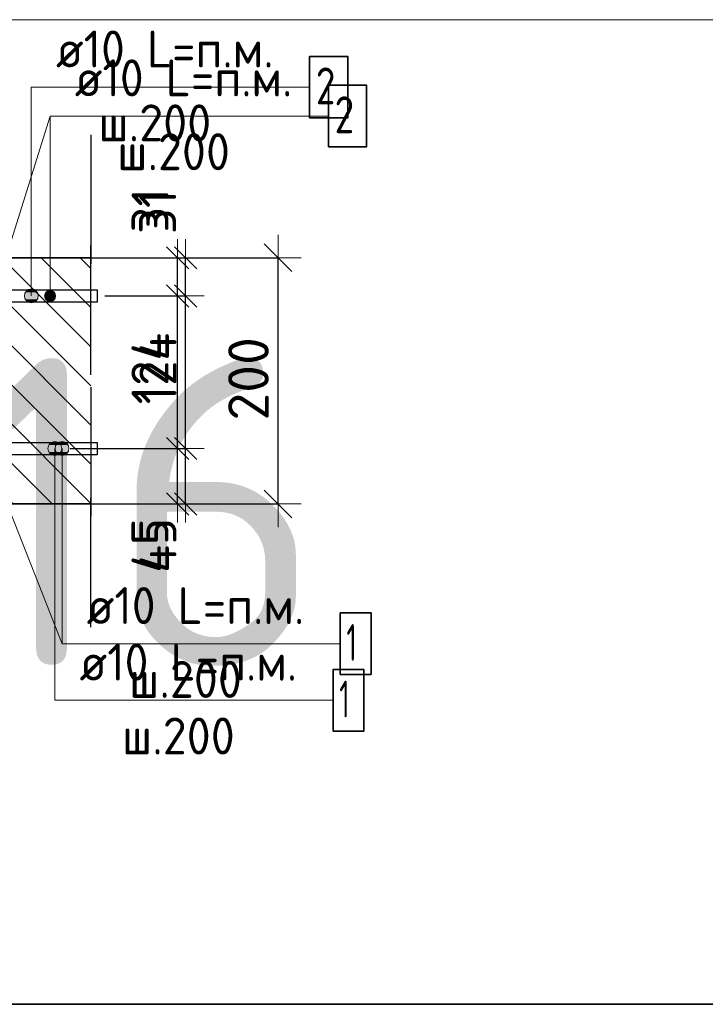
# Model space of a CAD drawing. Header units: metres. Extents: x -38 to 97, y -15 to 21.
# Tile 54 of 87: x 72.599 to 73.156, y 6.072 to 6.872. Entities that reach past the tile are written whole.
import ezdxf

# ---------------------------------------------------------------- set-up
doc = ezdxf.new("R2010")
doc.units = ezdxf.units.M
doc.header["$PDMODE"] = 65
doc.linetypes.add('______4', pattern=[0.135, 0.105, -0.03])
for name, color, linetype, lineweight in [('XR$3$Арм. стержнями верхней зоны', 180, 'Continuous', 35), ('XR$3$Арм. стержнями нижней зоны', 180, 'Continuous', 35), ('XR$3$Арм.стержн. Арматура края', 96, 'Continuous', 35), ('XR$3$Размерная линия (1)', 7, 'Continuous', 13), ('XR$3$Размерная линия_ общее', 7, 'Continuous', 13), ('XR$5$Арм. стержнями верхней зоны', 180, 'Continuous', 35), ('XR$5$Арм. стержнями нижней зоны', 180, 'Continuous', 35), ('XR$5$Арм.стержн. Арматура края', 96, 'Continuous', 35), ('XR$5$Размерная линия (1)', 7, 'Continuous', 13), ('XR$5$Размерная линия_ общее', 7, 'Continuous', 13)]:
    doc.layers.add(name, color=color, linetype=linetype, lineweight=lineweight)
doc.styles.add('ISOCPEUR', font='txt')
doc.dimstyles.new('DIMSTYLE_12', dxfattribs={"dimtxt": 0.03, "dimasz": 0.03, "dimexe": 0, "dimexo": 0, "dimgap": 0.015, "dimtad": 2, "dimdec": 0, "dimlfac": 1000, "dimrnd": 1, "dimzin": 12, "dimdsep": 46, "dimtxsty": 'ISOCPEUR', "dimblk1": 'ALL_ML_STRICH', "dimblk2": 'ALL_ML_STRICH', "dimsah": 1, "dimcen": 0, "dimclrd": 7, "dimclre": 256, "dimclrt": 7, "dimadec": 0, "dimazin": 0, "dimtfac": 1, "dimtdec": 0, "dimtix": 1, "dimtmove": 2, "dimatfit": 3, "dimfxl": 0, "dimtzin": 0, "dimlwd": 0, "dimlwe": -3, "dimarcsym": 0})
doc.dimstyles.new('DIMSTYLE_14', dxfattribs={"dimtxt": 0.03, "dimasz": 0.03, "dimexe": 0, "dimexo": 0, "dimgap": 0.015, "dimtad": 2, "dimdec": 0, "dimlfac": 1000, "dimrnd": 1, "dimzin": 12, "dimdsep": 46, "dimtxsty": 'ISOCPEUR', "dimblk1": 'ALL_ML_STRICH', "dimblk2": 'ALL_ML_STRICH', "dimsah": 1, "dimcen": 0, "dimclrd": 7, "dimclre": 256, "dimclrt": 7, "dimadec": 0, "dimazin": 0, "dimtfac": 1, "dimtdec": 0, "dimtix": 1, "dimtmove": 2, "dimatfit": 3, "dimfxl": 0, "dimtvp": 1.2, "dimtzin": 0, "dimlwd": 0, "dimlwe": -3, "dimarcsym": 0})
doc.dimstyles.new('DIMSTYLE_8', dxfattribs={"dimtxt": 0.033, "dimasz": 0.0375, "dimexe": 0, "dimexo": 0, "dimgap": 0.0165, "dimtad": 2, "dimdec": 0, "dimlfac": 1000, "dimrnd": 1, "dimzin": 12, "dimdsep": 46, "dimtxsty": 'ISOCPEUR', "dimblk1": 'ALL_ML_STRICH', "dimblk2": 'ALL_ML_STRICH', "dimsah": 1, "dimcen": 0, "dimclrd": 7, "dimclre": 256, "dimclrt": 7, "dimadec": 0, "dimazin": 0, "dimtfac": 1, "dimtdec": 0, "dimtix": 1, "dimtmove": 2, "dimatfit": 3, "dimfxl": 0, "dimtzin": 0, "dimlwd": 0, "dimlwe": -3, "dimarcsym": 0})
pattern_1 = [(135, (0, 0), (-0.031819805, -0.031819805), [0.4, -0.05, 0, -0.05]), (135, (-0.01591, -0.01591), (-0.031819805, -0.031819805), [0.8, -0.1, 0.1, -0.1])]

# ---------------------------------------------------------------- blocks, each defined once
blk = doc.blocks.new('ALL_ML_STRICH')
at = {"color": 0, "linetype": 'ByBlock', "lineweight": -2}
for p, q in [((0, -0.5), (0, 0.5)), ((-0.3, -0.3), (0.3, 0.3)), ((-1, 0), (0.5, 0))]:
    blk.add_line(p, q, dxfattribs=at)
blk = doc.blocks.new('*D72')
at = {"layer": 'DEFPOINTS', "color": 7, "linetype": 'Continuous', "lineweight": 13, "transparency": 33554687}
for p in [(72.63764, 6.67826), (72.63764, 6.47826), (72.80919, 6.47826)]:
    blk.add_point(p, dxfattribs=at)
at = {"layer": 'XR$3$Размерная линия_ общее', "color": 253, "linetype": 'Continuous', "lineweight": -2, "true_color": 0xa0a0a0, "transparency": 33554687}
for p, q in [((72.65764, 6.67826), (72.80919, 6.67826)), ((72.65764, 6.47826), (72.80919, 6.47826))]:
    blk.add_line(p, q, dxfattribs=at)
at = {"layer": 'XR$3$Размерная линия_ общее', "color": 7, "linetype": 'Continuous', "lineweight": -2, "transparency": 33554687}
blk.add_line((72.80919, 6.47826), (72.80919, 6.67826), dxfattribs=at)
at = {"layer": 'XR$3$Размерная линия_ общее', "color": 7, "linetype": 'Continuous', "lineweight": 13, "transparency": 33554687, "xscale": 0.0375, "yscale": 0.0375, "zscale": 0.0375}
for p, rotation in [((72.80919, 6.67826), 90), ((72.80919, 6.47826), 270)]:
    blk.add_blockref('ALL_ML_STRICH', p, dxfattribs=dict(at, rotation=rotation))
at = {"layer": 'XR$3$Размерная линия_ общее', "color": 7, "linetype": 'Continuous', "lineweight": 13, "transparency": 33554687, "insert": (72.78519, 6.57991), "char_height": 0.033, "width": 0.099, "attachment_point": 5, "rotation": 90, "style": 'ISOCPEUR'}
blk.add_mtext('\\A1;{200}', dxfattribs=at)
blk = doc.blocks.new('*D204')
at = {"layer": 'DEFPOINTS', "color": 7, "linetype": 'Continuous', "lineweight": 13, "transparency": 33554687}
for p in [(72.64153, 6.52326), (72.65438, 6.47826), (72.73419, 6.47826)]:
    blk.add_point(p, dxfattribs=at)
at = {"layer": 'XR$3$Размерная линия (1)', "color": 9, "linetype": 'Continuous', "lineweight": -2, "true_color": 0xc7c7c7, "transparency": 33554687}
for p, q in [((72.66153, 6.52326), (72.73419, 6.52326)), ((72.67438, 6.47826), (72.73419, 6.47826))]:
    blk.add_line(p, q, dxfattribs=at)
at = {"layer": 'XR$3$Размерная линия (1)', "color": 7, "linetype": 'Continuous', "lineweight": -2, "transparency": 33554687}
blk.add_line((72.73419, 6.47826), (72.73419, 6.52326), dxfattribs=at)
at = {"layer": 'XR$3$Размерная линия (1)', "color": 7, "linetype": 'Continuous', "lineweight": 13, "transparency": 33554687, "xscale": 0.03, "yscale": 0.03, "zscale": 0.03}
for p, rotation in [((72.73419, 6.52326), 90), ((72.73419, 6.47826), 270)]:
    blk.add_blockref('ALL_ML_STRICH', p, dxfattribs=dict(at, rotation=rotation))
at = {"layer": 'XR$3$Размерная линия (1)', "color": 7, "linetype": 'Continuous', "lineweight": 13, "transparency": 33554687, "insert": (72.71168, 6.4445), "char_height": 0.03, "width": 0.06, "attachment_point": 5, "rotation": 90, "style": 'ISOCPEUR'}
blk.add_mtext('\\A1;{45}', dxfattribs=at)
blk = doc.blocks.new('*D205')
at = {"layer": 'DEFPOINTS', "color": 7, "linetype": 'Continuous', "lineweight": 13, "transparency": 33554687}
for p in [(72.64855, 6.64726), (72.64153, 6.52326), (72.73419, 6.52326)]:
    blk.add_point(p, dxfattribs=at)
at = {"layer": 'XR$3$Размерная линия (1)', "color": 9, "linetype": 'Continuous', "lineweight": -2, "true_color": 0xc7c7c7, "transparency": 33554687}
for p, q in [((72.66855, 6.64726), (72.73419, 6.64726)), ((72.66153, 6.52326), (72.73419, 6.52326))]:
    blk.add_line(p, q, dxfattribs=at)
at = {"layer": 'XR$3$Размерная линия (1)', "color": 7, "linetype": 'Continuous', "lineweight": -2, "transparency": 33554687}
blk.add_line((72.73419, 6.52326), (72.73419, 6.64726), dxfattribs=at)
at = {"layer": 'XR$3$Размерная линия (1)', "color": 7, "linetype": 'Continuous', "lineweight": 13, "transparency": 33554687, "xscale": 0.03, "yscale": 0.03, "zscale": 0.03}
for p, rotation in [((72.73419, 6.64726), 90), ((72.73419, 6.52326), 270)]:
    blk.add_blockref('ALL_ML_STRICH', p, dxfattribs=dict(at, rotation=rotation))
at = {"layer": 'XR$3$Размерная линия (1)', "color": 7, "linetype": 'Continuous', "lineweight": 13, "transparency": 33554687, "insert": (72.71169, 6.58826), "char_height": 0.03, "width": 0.09, "attachment_point": 5, "rotation": 90, "style": 'ISOCPEUR'}
blk.add_mtext('\\A1;{124}', dxfattribs=at)
blk = doc.blocks.new('*D206')
at = {"layer": 'DEFPOINTS', "color": 7, "linetype": 'Continuous', "lineweight": 13, "transparency": 33554687}
for p in [(72.63068, 6.67826), (72.64855, 6.64726), (72.73419, 6.64726)]:
    blk.add_point(p, dxfattribs=at)
at = {"layer": 'XR$3$Размерная линия (1)', "color": 9, "linetype": 'Continuous', "lineweight": -2, "true_color": 0xc7c7c7, "transparency": 33554687}
for p, q in [((72.65068, 6.67826), (72.73419, 6.67826)), ((72.66855, 6.64726), (72.73419, 6.64726))]:
    blk.add_line(p, q, dxfattribs=at)
at = {"layer": 'XR$3$Размерная линия (1)', "color": 7, "linetype": 'Continuous', "lineweight": -2, "transparency": 33554687}
blk.add_line((72.73419, 6.64726), (72.73419, 6.67826), dxfattribs=at)
at = {"layer": 'XR$3$Размерная линия (1)', "color": 7, "linetype": 'Continuous', "lineweight": 13, "transparency": 33554687, "xscale": 0.03, "yscale": 0.03, "zscale": 0.03}
for p, rotation in [((72.73419, 6.67826), 90), ((72.73419, 6.64726), 270)]:
    blk.add_blockref('ALL_ML_STRICH', p, dxfattribs=dict(at, rotation=rotation))
at = {"layer": 'XR$3$Размерная линия (1)', "color": 7, "linetype": 'Continuous', "lineweight": 13, "transparency": 33554687, "insert": (72.71145, 6.71555), "char_height": 0.03, "width": 0.06, "attachment_point": 5, "rotation": 90, "style": 'ISOCPEUR'}
blk.add_mtext('\\A1;{31}', dxfattribs=at)
blk = doc.blocks.new('*D363')
at = {"layer": 'DEFPOINTS', "color": 7, "linetype": 'Continuous', "lineweight": 13, "transparency": 33554687}
for p in [(72.63764, 6.67826), (72.63764, 6.47826), (72.80919, 6.47826)]:
    blk.add_point(p, dxfattribs=at)
at = {"layer": 'XR$5$Размерная линия_ общее', "color": 253, "linetype": 'Continuous', "lineweight": -2, "true_color": 0xa0a0a0, "transparency": 33554687}
for p, q in [((72.65764, 6.67826), (72.80919, 6.67826)), ((72.65764, 6.47826), (72.80919, 6.47826))]:
    blk.add_line(p, q, dxfattribs=at)
at = {"layer": 'XR$5$Размерная линия_ общее', "color": 7, "linetype": 'Continuous', "lineweight": -2, "transparency": 33554687}
blk.add_line((72.80919, 6.47826), (72.80919, 6.67826), dxfattribs=at)
at = {"layer": 'XR$5$Размерная линия_ общее', "color": 7, "linetype": 'Continuous', "lineweight": 13, "transparency": 33554687, "xscale": 0.0375, "yscale": 0.0375, "zscale": 0.0375}
for p, rotation in [((72.80919, 6.67826), 90), ((72.80919, 6.47826), 270)]:
    blk.add_blockref('ALL_ML_STRICH', p, dxfattribs=dict(at, rotation=rotation))
at = {"layer": 'XR$5$Размерная линия_ общее', "color": 7, "linetype": 'Continuous', "lineweight": 13, "transparency": 33554687, "insert": (72.78519, 6.57991), "char_height": 0.033, "width": 0.099, "attachment_point": 5, "rotation": 90, "style": 'ISOCPEUR'}
blk.add_mtext('\\A1;{200}', dxfattribs=at)
blk = doc.blocks.new('*D448')
at = {"layer": 'DEFPOINTS', "color": 7, "linetype": 'Continuous', "lineweight": 13, "transparency": 33554687}
for p in [(72.62039, 6.52326), (72.63324, 6.47826), (72.72768, 6.47826)]:
    blk.add_point(p, dxfattribs=at)
at = {"layer": 'XR$5$Размерная линия (1)', "color": 9, "linetype": 'Continuous', "lineweight": -2, "true_color": 0xc7c7c7, "transparency": 33554687}
for p, q in [((72.64039, 6.52326), (72.72768, 6.52326)), ((72.65324, 6.47826), (72.72768, 6.47826))]:
    blk.add_line(p, q, dxfattribs=at)
at = {"layer": 'XR$5$Размерная линия (1)', "color": 7, "linetype": 'Continuous', "lineweight": -2, "transparency": 33554687}
blk.add_line((72.72768, 6.47826), (72.72768, 6.52326), dxfattribs=at)
at = {"layer": 'XR$5$Размерная линия (1)', "color": 7, "linetype": 'Continuous', "lineweight": 13, "transparency": 33554687, "xscale": 0.03, "yscale": 0.03, "zscale": 0.03}
for p, rotation in [((72.72768, 6.52326), 90), ((72.72768, 6.47826), 270)]:
    blk.add_blockref('ALL_ML_STRICH', p, dxfattribs=dict(at, rotation=rotation))
at = {"layer": 'XR$5$Размерная линия (1)', "color": 7, "linetype": 'Continuous', "lineweight": 13, "transparency": 33554687, "insert": (72.70518, 6.4445), "char_height": 0.03, "width": 0.06, "attachment_point": 5, "rotation": 90, "style": 'ISOCPEUR'}
blk.add_mtext('\\A1;{45}', dxfattribs=at)
blk = doc.blocks.new('*D449')
at = {"layer": 'DEFPOINTS', "color": 7, "linetype": 'Continuous', "lineweight": 13, "transparency": 33554687}
for p in [(72.66055, 6.64726), (72.62039, 6.52326), (72.72768, 6.52326)]:
    blk.add_point(p, dxfattribs=at)
at = {"layer": 'XR$5$Размерная линия (1)', "color": 9, "linetype": 'Continuous', "lineweight": -2, "true_color": 0xc7c7c7, "transparency": 33554687}
for p, q in [((72.68055, 6.64726), (72.72768, 6.64726)), ((72.64039, 6.52326), (72.72768, 6.52326))]:
    blk.add_line(p, q, dxfattribs=at)
at = {"layer": 'XR$5$Размерная линия (1)', "color": 7, "linetype": 'Continuous', "lineweight": -2, "transparency": 33554687}
blk.add_line((72.72768, 6.52326), (72.72768, 6.64726), dxfattribs=at)
at = {"layer": 'XR$5$Размерная линия (1)', "color": 7, "linetype": 'Continuous', "lineweight": 13, "transparency": 33554687, "xscale": 0.03, "yscale": 0.03, "zscale": 0.03}
for p, rotation in [((72.72768, 6.64726), 90), ((72.72768, 6.52326), 270)]:
    blk.add_blockref('ALL_ML_STRICH', p, dxfattribs=dict(at, rotation=rotation))
at = {"layer": 'XR$5$Размерная линия (1)', "color": 7, "linetype": 'Continuous', "lineweight": 13, "transparency": 33554687, "insert": (72.70518, 6.58826), "char_height": 0.03, "width": 0.09, "attachment_point": 5, "rotation": 90, "style": 'ISOCPEUR'}
blk.add_mtext('\\A1;{124}', dxfattribs=at)
blk = doc.blocks.new('*D450')
at = {"layer": 'DEFPOINTS', "color": 7, "linetype": 'Continuous', "lineweight": 13, "transparency": 33554687}
for p in [(72.60955, 6.67826), (72.66055, 6.64726), (72.72768, 6.64726)]:
    blk.add_point(p, dxfattribs=at)
at = {"layer": 'XR$5$Размерная линия (1)', "color": 9, "linetype": 'Continuous', "lineweight": -2, "true_color": 0xc7c7c7, "transparency": 33554687}
for p, q in [((72.62955, 6.67826), (72.72768, 6.67826)), ((72.68055, 6.64726), (72.72768, 6.64726))]:
    blk.add_line(p, q, dxfattribs=at)
at = {"layer": 'XR$5$Размерная линия (1)', "color": 7, "linetype": 'Continuous', "lineweight": -2, "transparency": 33554687}
blk.add_line((72.72768, 6.64726), (72.72768, 6.67826), dxfattribs=at)
at = {"layer": 'XR$5$Размерная линия (1)', "color": 7, "linetype": 'Continuous', "lineweight": 13, "transparency": 33554687, "xscale": 0.03, "yscale": 0.03, "zscale": 0.03}
for p, rotation in [((72.72768, 6.67826), 90), ((72.72768, 6.64726), 270)]:
    blk.add_blockref('ALL_ML_STRICH', p, dxfattribs=dict(at, rotation=rotation))
at = {"layer": 'XR$5$Размерная линия (1)', "color": 7, "linetype": 'Continuous', "lineweight": 13, "transparency": 33554687, "insert": (72.70528, 6.71685), "char_height": 0.03, "width": 0.06, "attachment_point": 5, "rotation": 90, "style": 'ISOCPEUR'}
blk.add_mtext('\\A1;{31}', dxfattribs=at)

msp = doc.modelspace()

# ---------------------------------------------------------------- hatches: boundary and pattern name
at = {"linetype": 'Continuous', "lineweight": 13, "transparency": 33554687}
h = msp.add_hatch(dxfattribs=at)
h.set_pattern_fill('__________540', scale=0.015, style=0, pattern_type=2)
h.set_pattern_definition(pattern_1)
h.paths.add_polyline_path([(72.27532, 6.67826), (72.27532, 6.47826), (72.65727, 6.47826), (72.65727, 6.67826)], flags=0)
at = {"linetype": 'Continuous', "lineweight": 25, "transparency": 33554687}
h = msp.add_hatch(dxfattribs=at)
h.set_pattern_fill('__________540', scale=0.015, style=0, pattern_type=2)
h.set_pattern_definition(pattern_1)
h.paths.add_polyline_path([(72.52526, 6.67826), (72.52526, 6.47826), (72.65723, 6.47826), (72.65723, 6.67826)], flags=0)
at = {"layer": 'XR$3$Арм. стержнями верхней зоны', "linetype": 'Continuous', "lineweight": 13, "transparency": 33554687}
for points in [[(72.62798, 6.64951), (72.62024, 6.64951), (72.61961, 6.64726)], [(72.62798, 6.64951), (72.61961, 6.64726), (72.6286, 6.64726)], [(72.62636, 6.65113), (72.62186, 6.65113), (72.62024, 6.64951)], [(72.62636, 6.65113), (72.62024, 6.64951), (72.62798, 6.64951)], [(72.62186, 6.65113), (72.62636, 6.65113), (72.62411, 6.65176)], [(72.6286, 6.64726), (72.61961, 6.64726), (72.62024, 6.64501)], [(72.6286, 6.64726), (72.62024, 6.64501), (72.62798, 6.64501)], [(72.62798, 6.64501), (72.62024, 6.64501), (72.62186, 6.64339)], [(72.62798, 6.64501), (72.62186, 6.64339), (72.62636, 6.64339)], [(72.62636, 6.64339), (72.62186, 6.64339), (72.62411, 6.64276)]]:
    msp.add_hatch(color=7, dxfattribs=at).paths.add_polyline_path(points)
at = {"layer": 'XR$3$Арм. стержнями нижней зоны', "linetype": 'Continuous', "lineweight": 13, "transparency": 33554687}
for points in [[(72.62893, 6.52607), (72.63861, 6.52607), (72.63658, 6.5281)], [(72.62893, 6.52607), (72.63658, 6.5281), (72.63096, 6.5281)], [(72.63096, 6.5281), (72.63658, 6.5281), (72.63377, 6.52888)], [(72.62815, 6.52326), (72.6394, 6.52326), (72.63861, 6.52607)], [(72.62815, 6.52326), (72.63861, 6.52607), (72.62893, 6.52607)], [(72.62893, 6.52045), (72.6394, 6.52326), (72.62815, 6.52326)], [(72.62893, 6.52045), (72.63861, 6.52045), (72.6394, 6.52326)], [(72.63096, 6.51842), (72.63861, 6.52045), (72.62893, 6.52045)], [(72.63096, 6.51842), (72.63658, 6.51842), (72.63861, 6.52045)], [(72.63658, 6.51842), (72.63096, 6.51842), (72.63377, 6.51763)]]:
    msp.add_hatch(color=7, dxfattribs=at).paths.add_polyline_path(points)
at = {"layer": 'XR$5$Арм. стержнями верхней зоны', "linetype": 'Continuous', "lineweight": 13, "transparency": 33554687}
for points in [[(72.61368, 6.65007), (72.604, 6.65007), (72.60322, 6.64726)], [(72.61368, 6.65007), (72.60322, 6.64726), (72.61447, 6.64726)], [(72.61165, 6.6521), (72.60603, 6.6521), (72.604, 6.65007)], [(72.61165, 6.6521), (72.604, 6.65007), (72.61368, 6.65007)], [(72.60603, 6.6521), (72.61165, 6.6521), (72.60884, 6.65288)], [(72.61447, 6.64726), (72.60322, 6.64726), (72.604, 6.64445)], [(72.61447, 6.64726), (72.604, 6.64445), (72.61368, 6.64445)], [(72.61368, 6.64445), (72.604, 6.64445), (72.60603, 6.64242)], [(72.61368, 6.64445), (72.60603, 6.64242), (72.61165, 6.64242)], [(72.61165, 6.64242), (72.60603, 6.64242), (72.60884, 6.64163)]]:
    msp.add_hatch(color=7, dxfattribs=at).paths.add_polyline_path(points)
at = {"layer": 'XR$5$Арм. стержнями нижней зоны', "linetype": 'Continuous', "lineweight": 13, "transparency": 33554687}
for points in [[(72.62314, 6.52607), (72.63281, 6.52607), (72.63079, 6.5281)], [(72.62314, 6.52607), (72.63079, 6.5281), (72.62516, 6.5281)], [(72.62516, 6.5281), (72.63079, 6.5281), (72.62797, 6.52888)], [(72.62235, 6.52326), (72.6336, 6.52326), (72.63281, 6.52607)], [(72.62235, 6.52326), (72.63281, 6.52607), (72.62314, 6.52607)], [(72.62314, 6.52045), (72.6336, 6.52326), (72.62235, 6.52326)], [(72.62314, 6.52045), (72.63281, 6.52045), (72.6336, 6.52326)], [(72.62516, 6.51842), (72.63281, 6.52045), (72.62314, 6.52045)], [(72.62516, 6.51842), (72.63079, 6.51842), (72.63281, 6.52045)], [(72.63079, 6.51842), (72.62516, 6.51842), (72.62797, 6.51763)]]:
    msp.add_hatch(color=7, dxfattribs=at).paths.add_polyline_path(points)

# ---------------------------------------------------------------- linework, layer by layer
at = {"color": 7, "linetype": 'Continuous', "lineweight": 13, "transparency": 33554687}
for p, q in [((86.41979, 6.87171), (67.91979, 6.87171)), ((72.57526, 6.63721), (72.62411, 6.79343)), ((72.5753, 6.51321), (72.63377, 6.36468)), ((86.41979, 6.07171), (67.91979, 6.07171))]:
    msp.add_line(p, q, dxfattribs=at)
at = {"color": 7, "linetype": '______4', "lineweight": 25, "transparency": 33554687}
for p, q in [((72.65723, 6.37826), (72.65723, 6.77826)), ((72.65727, 6.77826), (72.65727, 6.37826))]:
    msp.add_line(p, q, dxfattribs=at)
at = {"color": 7, "linetype": 'Continuous', "lineweight": 35, "transparency": 33554687}
for p, q in [((72.65727, 6.67826), (72.27532, 6.67826)), ((72.65723, 6.67826), (72.52526, 6.67826)), ((72.52526, 6.47826), (72.65723, 6.47826)), ((72.5253, 6.47826), (72.65727, 6.47826)), ((67.91979, 6.07171), (86.41979, 6.07171))]:
    msp.add_line(p, q, dxfattribs=at)
at = {"layer": 'XR$3$Арм. стержнями верхней зоны', "color": 7, "linetype": 'Continuous', "lineweight": 13, "transparency": 33554687}
for p, q in [((72.62411, 6.79343), (72.85011, 6.79343)), ((72.62411, 6.79343), (72.62411, 6.64726)), ((72.62411, 6.65176), (72.62411, 6.65176)), ((72.61961, 6.64726), (72.61961, 6.64726)), ((72.62411, 6.64276), (72.62411, 6.64276)), ((72.6286, 6.64726), (72.6286, 6.64726))]:
    msp.add_line(p, q, dxfattribs=at)
at = {"layer": 'XR$3$Арм. стержнями верхней зоны', "color": 7, "linetype": 'Continuous', "lineweight": 35, "transparency": 33554687}
msp.add_lwpolyline([(72.85011, 6.76843), (72.88111, 6.76843), (72.88111, 6.81843), (72.85011, 6.81843), (72.85011, 6.76843)], dxfattribs=at)
at = {"layer": 'XR$3$Арм. стержнями верхней зоны', "color": 4, "linetype": 'Continuous', "lineweight": 25, "transparency": 33554687}
msp.add_lwpolyline([(72.30026, 6.65226), (72.66223, 6.65226), (72.66223, 6.64226), (72.30026, 6.64226), (72.30026, 6.65226)], dxfattribs=at)
at = {"layer": 'XR$3$Арм. стержнями верхней зоны', "color": 7, "linetype": 'Continuous', "lineweight": 13, "transparency": 33554687}
msp.add_circle((72.62411, 6.64726), 0.0045, dxfattribs=at)
at = {"layer": 'XR$3$Арм. стержнями нижней зоны', "color": 7, "linetype": 'Continuous', "lineweight": 13, "transparency": 33554687}
for p, q in [((72.63377, 6.52888), (72.63377, 6.52888)), ((72.62815, 6.52326), (72.62815, 6.52326)), ((72.63377, 6.36468), (72.63377, 6.52326)), ((72.6394, 6.52326), (72.6394, 6.52326)), ((72.63377, 6.51763), (72.63377, 6.51763)), ((72.63377, 6.36468), (72.85977, 6.36468))]:
    msp.add_line(p, q, dxfattribs=at)
at = {"layer": 'XR$3$Арм. стержнями нижней зоны', "color": 4, "linetype": 'Continuous', "lineweight": 25, "transparency": 33554687}
msp.add_lwpolyline([(72.30026, 6.52826), (72.66223, 6.52826), (72.66223, 6.51826), (72.30026, 6.51826), (72.30026, 6.52826)], dxfattribs=at)
at = {"layer": 'XR$3$Арм. стержнями нижней зоны', "color": 7, "linetype": 'Continuous', "lineweight": 35, "transparency": 33554687}
msp.add_lwpolyline([(72.85977, 6.33968), (72.88477, 6.33968), (72.88477, 6.38968), (72.85977, 6.38968), (72.85977, 6.33968)], dxfattribs=at)
at = {"layer": 'XR$3$Арм. стержнями нижней зоны', "color": 7, "linetype": 'Continuous', "lineweight": 13, "transparency": 33554687}
msp.add_circle((72.63377, 6.52326), 0.00563, dxfattribs=at)
at = {"layer": 'XR$3$Арм.стержн. Арматура края', "color": 4, "linetype": 'Continuous', "lineweight": 25, "transparency": 33554687}
for points in [[(72.33355, 6.65226), (72.66223, 6.65226), (72.66223, 6.64226)], [(72.66223, 6.64226), (72.33425, 6.64226)], [(72.33425, 6.52826), (72.66223, 6.52826), (72.66223, 6.51826), (72.33355, 6.51826)]]:
    msp.add_lwpolyline(points, dxfattribs=at)
at = {"layer": 'XR$5$Арм. стержнями верхней зоны', "color": 7, "linetype": 'Continuous', "lineweight": 13, "transparency": 33554687}
for p, q in [((72.60884, 6.81689), (72.83484, 6.81689)), ((72.60884, 6.81689), (72.60884, 6.64726)), ((72.60884, 6.65288), (72.60884, 6.65288)), ((72.60322, 6.64726), (72.60322, 6.64726)), ((72.60884, 6.64163), (72.60884, 6.64163)), ((72.61447, 6.64726), (72.61447, 6.64726))]:
    msp.add_line(p, q, dxfattribs=at)
at = {"layer": 'XR$5$Арм. стержнями верхней зоны', "color": 7, "linetype": 'Continuous', "lineweight": 35, "transparency": 33554687}
msp.add_lwpolyline([(72.83484, 6.79189), (72.86584, 6.79189), (72.86584, 6.84189), (72.83484, 6.84189), (72.83484, 6.79189)], dxfattribs=at)
at = {"layer": 'XR$5$Арм. стержнями верхней зоны', "color": 4, "linetype": 'Continuous', "lineweight": 25, "transparency": 33554687}
msp.add_lwpolyline([(72.3003, 6.65226), (72.66227, 6.65226), (72.66227, 6.64226), (72.3003, 6.64226), (72.3003, 6.65226)], dxfattribs=at)
at = {"layer": 'XR$5$Арм. стержнями верхней зоны', "color": 7, "linetype": 'Continuous', "lineweight": 13, "transparency": 33554687}
msp.add_circle((72.60884, 6.64726), 0.00563, dxfattribs=at)
at = {"layer": 'XR$5$Арм. стержнями нижней зоны', "color": 7, "linetype": 'Continuous', "lineweight": 13, "transparency": 33554687}
for p, q in [((72.62797, 6.52888), (72.62797, 6.52888)), ((72.62235, 6.52326), (72.62235, 6.52326)), ((72.62797, 6.31872), (72.62797, 6.52326)), ((72.6336, 6.52326), (72.6336, 6.52326)), ((72.62797, 6.51763), (72.62797, 6.51763)), ((72.62797, 6.31872), (72.85397, 6.31872))]:
    msp.add_line(p, q, dxfattribs=at)
at = {"layer": 'XR$5$Арм. стержнями нижней зоны', "color": 4, "linetype": 'Continuous', "lineweight": 25, "transparency": 33554687}
msp.add_lwpolyline([(72.3003, 6.52826), (72.66227, 6.52826), (72.66227, 6.51826), (72.3003, 6.51826), (72.3003, 6.52826)], dxfattribs=at)
at = {"layer": 'XR$5$Арм. стержнями нижней зоны', "color": 7, "linetype": 'Continuous', "lineweight": 35, "transparency": 33554687}
msp.add_lwpolyline([(72.85397, 6.29372), (72.87897, 6.29372), (72.87897, 6.34372), (72.85397, 6.34372), (72.85397, 6.29372)], dxfattribs=at)
at = {"layer": 'XR$5$Арм. стержнями нижней зоны', "color": 7, "linetype": 'Continuous', "lineweight": 13, "transparency": 33554687}
msp.add_circle((72.62797, 6.52326), 0.00563, dxfattribs=at)
at = {"layer": 'XR$5$Арм.стержн. Арматура края', "color": 4, "linetype": 'Continuous', "lineweight": 25, "transparency": 33554687}
for points in [[(72.32887, 6.65226), (72.66227, 6.65226), (72.66227, 6.64226), (72.32956, 6.64226)], [(72.32956, 6.52826), (72.66227, 6.52826), (72.66227, 6.51826)], [(72.66227, 6.51826), (72.32887, 6.51826)]]:
    msp.add_lwpolyline(points, dxfattribs=at)

# ---------------------------------------------------------------- texts
at = {"color": 7, "linetype": 'Continuous', "lineweight": 35, "transparency": 33554687, "insert": (70.35063, 6.34671), "char_height": 0.25, "width": 2.7437149, "attachment_point": 7, "style": 'ISOCPEUR'}
msp.add_mtext('\\W0.96;ГОСТ 34028-2016', dxfattribs=at)
at = {"layer": 'XR$3$Арм. стержнями верхней зоны', "color": 7, "linetype": 'Continuous', "lineweight": 25, "transparency": 33554687, "char_height": 0.03, "attachment_point": 7, "style": 'ISOCPEUR'}
for s, insert, width in [('\\W0.94;ø10 L=п.м.', (72.64411, 6.80943), 0.1999832), ('\\W0.78;2', (72.85511, 6.77943), 0.0326407), ('\\W0.95;ш.200 ', (72.6786, 6.74943), 0.1311997)]:
    msp.add_mtext(s, dxfattribs=dict(at, insert=insert, width=width))
at = {"layer": 'XR$3$Арм. стержнями нижней зоны', "color": 7, "linetype": 'Continuous', "lineweight": 25, "transparency": 33554687, "char_height": 0.03, "attachment_point": 7, "style": 'ISOCPEUR'}
for s, insert, width in [('\\W0.94;ø10 L=п.м.', (72.65377, 6.38068), 0.1999832), ('\\W0.56;1', (72.86477, 6.35068), 0.0233333), ('\\W0.95;ш.200 ', (72.68827, 6.32068), 0.1311997)]:
    msp.add_mtext(s, dxfattribs=dict(at, insert=insert, width=width))
at = {"layer": 'XR$5$Арм. стержнями верхней зоны', "color": 7, "linetype": 'Continuous', "lineweight": 25, "transparency": 33554687, "char_height": 0.03, "attachment_point": 7, "style": 'ISOCPEUR'}
for s, insert, width in [('\\W0.94;ø10 L=п.м.', (72.62884, 6.83289), 0.1999832), ('\\W0.78;2', (72.83984, 6.80289), 0.0326407), ('\\W0.95;ш.200 ', (72.66334, 6.77289), 0.1311997)]:
    msp.add_mtext(s, dxfattribs=dict(at, insert=insert, width=width))
at = {"layer": 'XR$5$Арм. стержнями нижней зоны', "color": 7, "linetype": 'Continuous', "lineweight": 25, "transparency": 33554687, "char_height": 0.03, "attachment_point": 7, "style": 'ISOCPEUR'}
for s, insert, width in [('\\W0.94;ø10 L=п.м.', (72.64797, 6.33472), 0.1999831), ('\\W0.56;1', (72.85897, 6.30472), 0.0233333), ('\\W0.95;ш.200 ', (72.68247, 6.27472), 0.1311996)]:
    msp.add_mtext(s, dxfattribs=dict(at, insert=insert, width=width))

# ---------------------------------------------------------------- dimensions: what is measured, and where the dimension line sits
at = {"layer": 'XR$3$Размерная линия (1)', "color": 7, "linetype": 'Continuous', "lineweight": 13, "transparency": 33554687}
for base, p1, p2, dimstyle, picture, middle in [((72.73419, 6.67826), (72.66855, 6.64726), (72.65068, 6.67826), 'DIMSTYLE_14', '*D206', (72.71145, 6.71555)), ((72.73419, 6.64726), (72.66153, 6.52326), (72.66855, 6.64726), 'DIMSTYLE_12', '*D205', (72.71169, 6.58826)), ((72.73419, 6.52326), (72.67438, 6.47826), (72.66153, 6.52326), 'DIMSTYLE_14', '*D204', (72.71168, 6.4445))]:
    dim = msp.add_linear_dim(base=base, p1=p1, p2=p2, angle=90, dimstyle=dimstyle, override={"dimpost": '<>', "dimclrd": 7, "dimclre": 9, "dimclrt": 7, "dimlwd": 0, "dimlwe": 65533}, dxfattribs=at)
    dim.commit()
    dim.dimension.update_dxf_attribs({"geometry": picture, "text_midpoint": middle, "dimtype": 160})
at = {"layer": 'XR$3$Размерная линия_ общее', "color": 7, "linetype": 'Continuous', "lineweight": 13, "transparency": 33554687}
dim = msp.add_linear_dim(base=(72.80919, 6.67826), p1=(72.65764, 6.47826), p2=(72.65764, 6.67826), angle=90, dimstyle='DIMSTYLE_8', override={"dimpost": '<>', "dimclrd": 7, "dimclre": 253, "dimclrt": 7, "dimlwd": 0, "dimlwe": 65533}, dxfattribs=at)
dim.commit()
dim.dimension.update_dxf_attribs({"geometry": '*D72', "text_midpoint": (72.78519, 6.57991), "dimtype": 160})
at = {"layer": 'XR$5$Размерная линия (1)', "color": 7, "linetype": 'Continuous', "lineweight": 13, "transparency": 33554687}
for base, p1, p2, dimstyle, picture, middle in [((72.72768, 6.67826), (72.68055, 6.64726), (72.62955, 6.67826), 'DIMSTYLE_14', '*D450', (72.70528, 6.71685)), ((72.72768, 6.64726), (72.64039, 6.52326), (72.68055, 6.64726), 'DIMSTYLE_12', '*D449', (72.70518, 6.58826)), ((72.72768, 6.52326), (72.65324, 6.47826), (72.64039, 6.52326), 'DIMSTYLE_14', '*D448', (72.70518, 6.4445))]:
    dim = msp.add_linear_dim(base=base, p1=p1, p2=p2, angle=90, dimstyle=dimstyle, override={"dimpost": '<>', "dimclrd": 7, "dimclre": 9, "dimclrt": 7, "dimlwd": 0, "dimlwe": 65533}, dxfattribs=at)
    dim.commit()
    dim.dimension.update_dxf_attribs({"geometry": picture, "text_midpoint": middle, "dimtype": 160})
at = {"layer": 'XR$5$Размерная линия_ общее', "color": 7, "linetype": 'Continuous', "lineweight": 13, "transparency": 33554687}
dim = msp.add_linear_dim(base=(72.80919, 6.67826), p1=(72.65764, 6.47826), p2=(72.65764, 6.67826), angle=90, dimstyle='DIMSTYLE_8', override={"dimpost": '<>', "dimclrd": 7, "dimclre": 253, "dimclrt": 7, "dimlwd": 0, "dimlwe": 65533}, dxfattribs=at)
dim.commit()
dim.dimension.update_dxf_attribs({"geometry": '*D363', "text_midpoint": (72.78519, 6.57991), "dimtype": 160})

doc.saveas('drawing.dxf')
